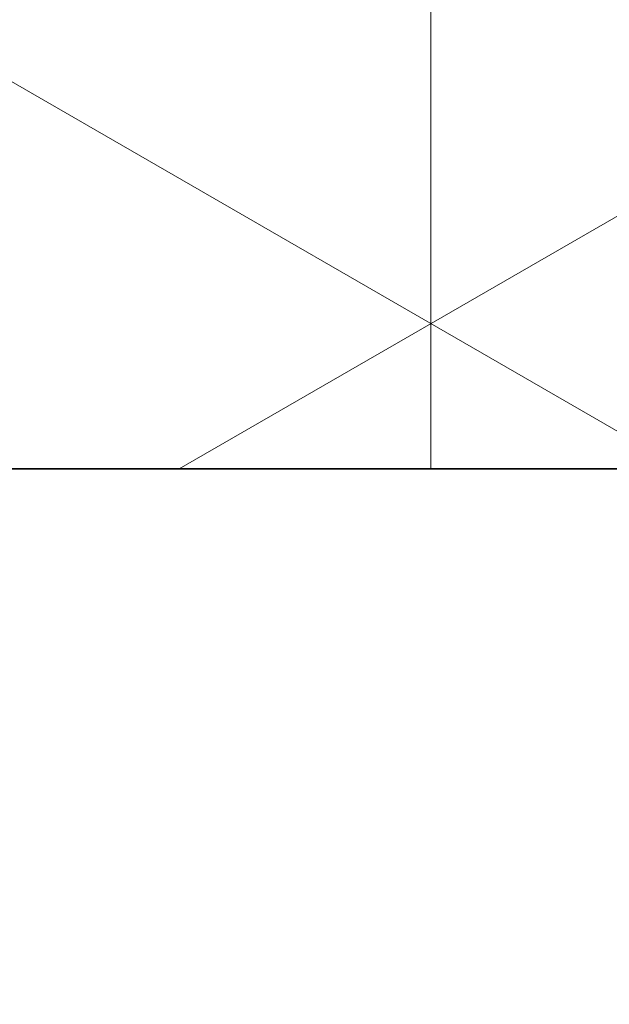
# Model space of a CAD drawing. Header units: millimetres. Extents: x 58700 to 76644, y 972 to 11123.
# Tile 182 of 256: x 62166.1 to 62167.67, y 7273.37 to 7276. Entities that reach past the tile are written whole.
import ezdxf

# ---------------------------------------------------------------- set-up
doc = ezdxf.new("R2010")
doc.units = ezdxf.units.MM

msp = doc.modelspace()

# ---------------------------------------------------------------- hatches: boundary and pattern name
at = {"lineweight": 13}
h = msp.add_hatch(dxfattribs=at)
h.set_pattern_fill('ANSI33', color=256, scale=50, style=0)
h.set_pattern_definition([(45, (-737.5, -83.74), (-224.5064, 224.5064), []), (45, (-513, -83.74), (-224.5064, 224.5064), [158.75, -79.375])])
h.paths.add_polyline_path([(62007.08351, 7097.51177), (62407.08355, 7097.51177), (62407.08352, 7255.04828), (62402.08077, 7255.04828), (62402.08077, 7274.80127), (62007.08351, 7274.80127)])
h.paths.add_polyline_path([(62385.84452, 7570.31053), (62385.84452, 7492.87828), (62037.07204, 7492.87828), (62037.07204, 7570.31053)], flags=16)
h.paths.add_polyline_path([(62665.49564, 7274.80127), (62665.49564, 7633.59965), (62453.28351, 7630.76385), (62453.28351, 7460.91533), (62503.28351, 7460.91533), (62503.28351, 7450.91533), (62453.28351, 7450.91533), (62453.28351, 7274.80127)])
h.paths.add_polyline_path([(62410.88351, 7450.91533), (62360.88351, 7450.91533), (62360.88351, 7460.91533), (62410.88351, 7460.91533), (62410.88351, 7630.19726), (62031.00596, 7625.12095), (62007.08351, 7601.1985), (62007.08351, 7290.80127), (62124.58214, 7290.80127), (62124.58214, 7292.80127), (62284.58214, 7292.80127), (62284.58214, 7290.80127), (62410.88351, 7290.80127)])
h.paths.add_polyline_path([(62083.36987, 7308.26795), (62083.36987, 7416.70533), (62304.40323, 7416.70533), (62304.40323, 7308.26795)])
at = {"lineweight": 9}
h = msp.add_hatch(dxfattribs=at)
h.set_pattern_fill('NET3', color=256, scale=0.5, angle=90)
h.set_pattern_definition([(90, (-737.497, -83.7406), (-1.5875, 1e-16), []), (150, (-737.497, -83.7406), (-0.79375, -1.37481533), []), (210, (-737.497, -83.7406), (0.79375, -1.37481533), [])])
h.paths.add_polyline_path([(62244.58214, 7290.80127), (62164.58214, 7290.80127), (62164.58214, 7274.80127), (62244.58214, 7274.80127)])

# ---------------------------------------------------------------- linework, layer by layer
msp.add_line((62396.06918, 7274.80127), (62007.08351, 7274.80127))
msp.add_lwpolyline([(62164.58214, 7274.80127), (62244.58214, 7274.80127), (62244.58214, 7290.80127), (62164.58214, 7290.80127)], close=True)

doc.saveas('drawing.dxf')
